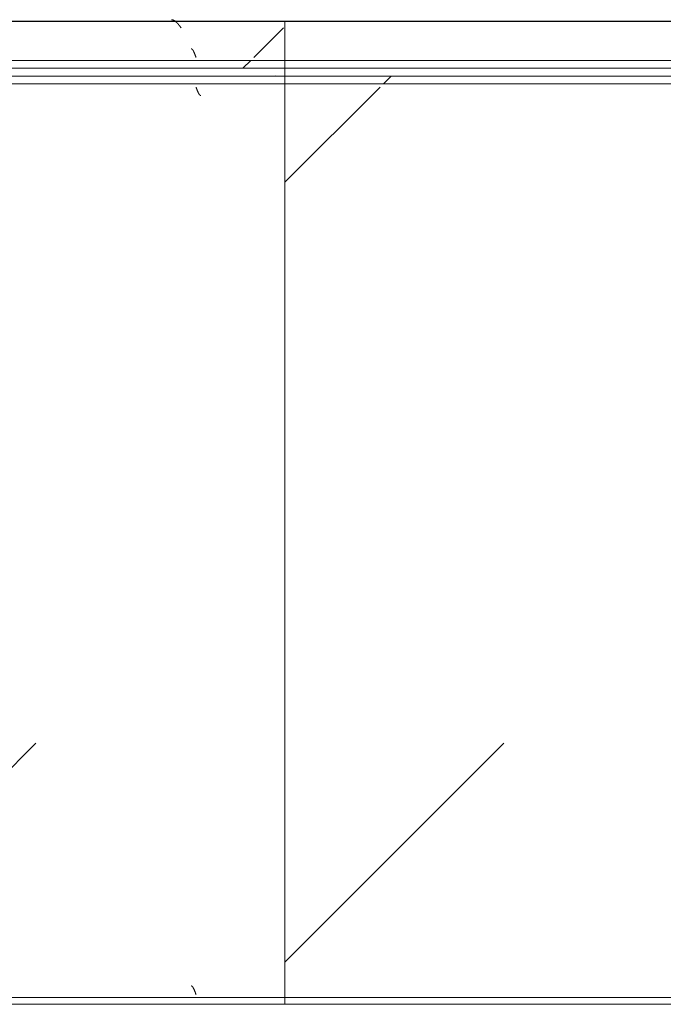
# Model space of a CAD drawing. Header units: millimetres. Extents: x -3267 to 40126, y 29201 to 102288.
# Tile 185 of 256: x 34116 to 34528, y 48669 to 49300. Entities that reach past the tile are written whole.
import ezdxf

# ---------------------------------------------------------------- set-up
doc = ezdxf.new("R2010")
doc.units = ezdxf.units.MM
doc.layers.add('M-EQPM-____-OTLN', color=7, linetype='Continuous', lineweight=9)
pattern_1 = [(225, (-29160, -48450), (1e-13, -1000), [50, -1364.214]), (225, (-29160, -47950), (1e-13, -1000), [50, -1364.214]), (225, (-29660, -47950), (1e-13, -1000), [50, -1364.214]), (225, (-29874.7, -48664.64), (1e-13, -1000), [403.55, -1010.664]), (225, (-29874.7, -48164.64), (1e-13, -1000), [403.55, -1010.664]), (225, (-29374.7, -48664.64), (1e-13, -1000), [403.55, -1010.664]), (225, (-29374.7, -48164.64), (1e-13, -1000), [453.55, -960.664])]
pattern_2 = [(225, (-29960, -48450), (1e-13, -1000), [50, -1364.214]), (225, (-29960, -47950), (1e-13, -1000), [50, -1364.214]), (225, (-30460, -47950), (1e-13, -1000), [50, -1364.214]), (225, (-30674.7, -48664.64), (1e-13, -1000), [403.55, -1010.664]), (225, (-30674.7, -48164.64), (1e-13, -1000), [403.55, -1010.664]), (225, (-30174.7, -48664.64), (1e-13, -1000), [403.55, -1010.664]), (225, (-30174.7, -48164.64), (1e-13, -1000), [453.55, -960.664])]
pattern_3 = [(225, (-30860, -48450), (1e-13, -1000), [50, -1364.214]), (225, (-30860, -47950), (1e-13, -1000), [50, -1364.214]), (225, (-31360, -47950), (1e-13, -1000), [50, -1364.214]), (225, (-31574.7, -48664.64), (1e-13, -1000), [403.55, -1010.664]), (225, (-31574.7, -48164.64), (1e-13, -1000), [403.55, -1010.664]), (225, (-31074.7, -48664.64), (1e-13, -1000), [403.55, -1010.664]), (225, (-31074.7, -48164.64), (1e-13, -1000), [453.55, -960.664])]
pattern_4 = [(225, (-31560, -48450), (1e-13, -1000), [50, -1364.214]), (225, (-31560, -47950), (1e-13, -1000), [50, -1364.214]), (225, (-32060, -47950), (1e-13, -1000), [50, -1364.214]), (225, (-32274.7, -48664.64), (1e-13, -1000), [403.55, -1010.664]), (225, (-32274.7, -48164.64), (1e-13, -1000), [403.55, -1010.664]), (225, (-31774.7, -48664.64), (1e-13, -1000), [403.55, -1010.664]), (225, (-31774.7, -48164.64), (1e-13, -1000), [453.55, -960.664])]

# ---------------------------------------------------------------- blocks, each defined once
blk = doc.blocks.new('FP_162-ВКК_02_К1_З_ЭОМ_кабель_')
at = {"layer": 'M-EQPM-____-OTLN', "color": 253, "true_color": 0xaaaaaa}
blk.add_line((1600, 630.11), (0, 630.11), dxfattribs=at)
blk = doc.blocks.new('ПР_Крышка пояса - Тип 1-V161-ВКК_02_К1_З_ЭОМ_кабель_')
at = {"layer": 'M-EQPM-____-OTLN', "true_color": 0xaaaaaa}
h = blk.add_hatch(dxfattribs=at)
h.set_pattern_fill('FP_77', color=253, style=0, pattern_type=2)
h.set_pattern_definition([(49.884, (-30960.03, -48548.16), (364.3687, -31.7445), [38.008, -418.089]), (355.02, (-30960.03, -48548.16), (-70.482, 380.541), [30.479, -335.27]), (100.494, (-30929.66, -48550.8), (293.8805, 348.7952), [32.251, -354.762]), (46.066, (-30960.03, -48447), (542.1585, -83.7385), [57.028, -627.304]), (96.663, (-30914.85, -48453.96), (474.8067, 492.817), [48.373, -532.101]), (351.22, (-30960, -48447), (474.808, 492.816), [45.716, -502.871]), (20.921, (-30909.22, -48472.28), (303.228, -203.6887), [38.08, -418.879]), (326.109, (-30909.22, -48472.28), (123.607, 366.8593), [30.441, -334.849]), (71.38, (-30883.96, -48489.25), (426.8337, 163.171), [32.26, -354.863]), (37.386, (-30960.03, -48548.16), (6.17705, 168.41407), [16.738, -313.973, 16.738, -659.14]), (37.386, (-30960.03, -48548.16), (6.17705, 168.41407), [-347.45, -323.103, 16.738, -319.299]), (7.469, (-30960.03, -48548.16), (133.6414, 199.535), [16.763, -177.28, 16.763, -435.072]), (7.469, (-30960.03, -48548.16), (133.6414, 199.535), [-210.805, -306.811, 16.763, -111.498]), (327.607, (-31073.31, -48548.16), (271.1815, -11.41097), [16.744, -110.105, 16.744, -904.182]), (327.607, (-31073.31, -48548.16), (271.1815, -11.41097), [-143.593, -379.026, 16.744, -508.412]), (317.618, (-31124.1, -48548.16), (296.2585, 50.6452), [16.733, -148.058, 16.733, -618.597]), (317.618, (-31124.1, -48548.16), (296.2585, 50.6452), [-181.523, -245.918, 16.733, -355.947])])
h.paths.add_polyline_path([(1465.41, 595), (1600, 595), (1600, 600), (0, 600), (84.49, 595), (1315.13, 595)])
h.paths.add_polyline_path([(35.28, 595), (0, 597.49), (0, 595)])
at = {"layer": 'M-EQPM-____-OTLN', "color": 253, "true_color": 0xaaaaaa}
for p, q in [((1600, 630.11), (1600, 629.98)), ((1600, 600), (1600, 595))]:
    blk.add_line(p, q, dxfattribs=at)
blk.add_blockref('FP_162-ВКК_02_К1_З_ЭОМ_кабель_', (0, 0), dxfattribs=at)
blk = doc.blocks.new('FP_164-ВКК_02_К1_З_ЭОМ_кабель_')
at = {"layer": 'M-EQPM-____-OTLN', "color": 253, "true_color": 0xaaaaaa}
blk.add_line((1700, 630.11), (0, 630.11), dxfattribs=at)
blk = doc.blocks.new('ПР_Крышка пояса - Тип 1-V163-ВКК_02_К1_З_ЭОМ_кабель_')
at = {"layer": 'M-EQPM-____-OTLN', "true_color": 0xaaaaaa}
h = blk.add_hatch(dxfattribs=at)
h.set_pattern_fill('FP_78', color=253, style=0, pattern_type=2)
h.set_pattern_definition([(49.884, (-32560.03, -48548.16), (364.3687, -31.7445), [38.008, -418.089]), (355.02, (-32560.03, -48548.16), (-70.482, 380.541), [30.479, -335.27]), (100.494, (-32529.66, -48550.8), (293.8805, 348.7952), [32.251, -354.762]), (46.066, (-32560.03, -48447), (542.1585, -83.7385), [57.028, -627.304]), (96.663, (-32514.85, -48453.96), (474.8067, 492.817), [48.373, -532.101]), (351.22, (-32560, -48447), (474.808, 492.816), [45.716, -502.871]), (20.921, (-32509.22, -48472.28), (303.228, -203.6887), [38.08, -418.879]), (326.109, (-32509.22, -48472.28), (123.607, 366.8593), [30.441, -334.849]), (71.38, (-32483.96, -48489.25), (426.8337, 163.171), [32.26, -354.863]), (37.386, (-32560.03, -48548.16), (6.17705, 168.41407), [16.738, -313.973, 16.738, -659.14]), (37.386, (-32560.03, -48548.16), (6.17705, 168.41407), [-347.45, -323.103, 16.738, -319.299]), (7.469, (-32560.03, -48548.16), (133.6414, 199.535), [16.763, -177.28, 16.763, -435.072]), (7.469, (-32560.03, -48548.16), (133.6414, 199.535), [-210.805, -306.811, 16.763, -111.498]), (327.607, (-32673.31, -48548.16), (271.1815, -11.41097), [16.744, -110.105, 16.744, -904.182]), (327.607, (-32673.31, -48548.16), (271.1815, -11.41097), [-143.593, -379.026, 16.744, -508.412]), (317.618, (-32724.1, -48548.16), (296.2585, 50.6452), [16.733, -148.058, 16.733, -618.597]), (317.618, (-32724.1, -48548.16), (296.2585, 50.6452), [-181.523, -245.918, 16.733, -355.947])])
h.paths.add_polyline_path([(1668.75, 595), (1700, 595), (1700, 600), (0, 600), (0, 595), (1518.47, 595)])
at = {"layer": 'M-EQPM-____-OTLN', "color": 253, "true_color": 0xaaaaaa}
for p, q in [((0, 629.98), (0, 630.11)), ((0, 595), (0, 600))]:
    blk.add_line(p, q, dxfattribs=at)
blk.add_blockref('FP_164-ВКК_02_К1_З_ЭОМ_кабель_', (0, 0), dxfattribs=at)
blk = doc.blocks.new('FP_666-ВКК_02_К1_З_ЭОМ_кабель_')
at = {"layer": 'M-EQPM-____-OTLN', "color": 7, "true_color": 0xffffff}
for p, q in [((2343.06, 587.86), (2343.01, 588)), ((2343.11, 587.73), (2343.06, 587.86)), ((2343.15, 587.59), (2343.11, 587.73)), ((2343.2, 587.46), (2343.15, 587.59)), ((2343.25, 587.33), (2343.2, 587.46)), ((2343.3, 587.19), (2343.25, 587.33)), ((2343.35, 587.06), (2343.3, 587.19)), ((2343.4, 586.92), (2343.35, 587.06)), ((2343.45, 586.79), (2343.4, 586.92)), ((2343.5, 586.66), (2343.45, 586.79)), ((2343.55, 586.53), (2343.5, 586.66)), ((2343.6, 586.4), (2343.55, 586.53)), ((2343.65, 586.27), (2343.6, 586.4)), ((2343.69, 586.14), (2343.65, 586.27)), ((2343.74, 586.02), (2343.69, 586.14)), ((2343.79, 585.89), (2343.74, 586.02)), ((2343.84, 585.77), (2343.79, 585.89)), ((2343.89, 585.64), (2343.84, 585.77)), ((2343.94, 585.52), (2343.89, 585.64)), ((2343.99, 585.4), (2343.94, 585.52)), ((2344.04, 585.28), (2343.99, 585.4)), ((2344.09, 585.17), (2344.04, 585.28)), ((2344.14, 585.05), (2344.09, 585.17)), ((2344.19, 584.94), (2344.14, 585.05)), ((2344.23, 584.82), (2344.19, 584.94)), ((2344.28, 584.72), (2344.23, 584.82)), ((2344.33, 584.61), (2344.28, 584.72)), ((2344.38, 584.5), (2344.33, 584.61)), ((2344.43, 584.4), (2344.38, 584.5)), ((2344.48, 584.3), (2344.43, 584.4)), ((2344.53, 584.2), (2344.48, 584.3)), ((2344.58, 584.1), (2344.53, 584.2)), ((2344.63, 584.01), (2344.58, 584.1)), ((2344.68, 583.91), (2344.63, 584.01)), ((2344.73, 583.82), (2344.68, 583.91)), ((2344.77, 583.74), (2344.73, 583.82)), ((2344.82, 583.65), (2344.77, 583.74)), ((2344.87, 583.57), (2344.82, 583.65)), ((2344.92, 583.49), (2344.87, 583.57)), ((2344.97, 583.42), (2344.92, 583.49)), ((2345.02, 583.34), (2344.97, 583.42)), ((2345.07, 583.27), (2345.02, 583.34)), ((2345.12, 583.2), (2345.07, 583.27)), ((2345.17, 583.14), (2345.12, 583.2)), ((2345.22, 583.07), (2345.17, 583.14)), ((2345.27, 583.02), (2345.22, 583.07)), ((2345.31, 582.96), (2345.27, 583.02)), ((2345.36, 582.91), (2345.31, 582.96)), ((2345.41, 582.86), (2345.36, 582.91)), ((2345.46, 582.81), (2345.41, 582.86)), ((2345.51, 582.76), (2345.46, 582.81)), ((2345.56, 582.72), (2345.51, 582.76)), ((2345.61, 582.69), (2345.56, 582.72)), ((2345.66, 582.65), (2345.61, 582.69)), ((2345.71, 582.62), (2345.66, 582.65)), ((2345.76, 582.59), (2345.71, 582.62)), ((2345.81, 582.57), (2345.76, 582.59)), ((2345.85, 582.55), (2345.81, 582.57)), ((2345.9, 582.53), (2345.85, 582.55)), ((2345.95, 582.51), (2345.9, 582.53)), ((2346, 582.5), (2345.95, 582.51)), ((2346.05, 582.49), (2346, 582.5)), ((2346.1, 582.49), (2346.05, 582.49))]:
    blk.add_line(p, q, dxfattribs=at)
blk = doc.blocks.new('FP_667-ВКК_02_К1_З_ЭОМ_кабель_')
at = {"layer": 'M-EQPM-____-OTLN', "color": 7, "true_color": 0xffffff}
for p, q in [((2339.94, 11.77), (2339.9, 11.77)), ((2339.98, 11.76), (2339.94, 11.77)), ((2340.03, 11.75), (2339.98, 11.76)), ((2340.08, 11.74), (2340.03, 11.75)), ((2340.13, 11.72), (2340.08, 11.74)), ((2340.18, 11.7), (2340.13, 11.72)), ((2340.23, 11.68), (2340.18, 11.7)), ((2340.27, 11.65), (2340.23, 11.68)), ((2340.32, 11.63), (2340.27, 11.65)), ((2340.37, 11.59), (2340.32, 11.63)), ((2340.42, 11.56), (2340.37, 11.59)), ((2340.47, 11.52), (2340.42, 11.56)), ((2340.52, 11.48), (2340.47, 11.52)), ((2340.57, 11.43), (2340.52, 11.48)), ((2340.62, 11.39), (2340.57, 11.43)), ((2340.67, 11.33), (2340.62, 11.39)), ((2340.71, 11.28), (2340.67, 11.33)), ((2340.76, 11.22), (2340.71, 11.28)), ((2340.81, 11.16), (2340.76, 11.22)), ((2340.86, 11.1), (2340.81, 11.16)), ((2340.91, 11.04), (2340.86, 11.1)), ((2340.96, 10.97), (2340.91, 11.04)), ((2341.01, 10.9), (2340.96, 10.97)), ((2341.06, 10.82), (2341.01, 10.9)), ((2341.1, 10.75), (2341.06, 10.82)), ((2341.15, 10.67), (2341.1, 10.75)), ((2341.2, 10.58), (2341.15, 10.67)), ((2341.25, 10.5), (2341.2, 10.58)), ((2341.3, 10.41), (2341.25, 10.5)), ((2341.35, 10.32), (2341.3, 10.41)), ((2341.4, 10.23), (2341.35, 10.32)), ((2341.45, 10.14), (2341.4, 10.23)), ((2341.49, 10.04), (2341.45, 10.14)), ((2341.54, 9.94), (2341.49, 10.04)), ((2341.59, 9.84), (2341.54, 9.94)), ((2341.64, 9.74), (2341.59, 9.84)), ((2341.69, 9.63), (2341.64, 9.74)), ((2341.74, 9.52), (2341.69, 9.63)), ((2341.79, 9.41), (2341.74, 9.52)), ((2341.84, 9.3), (2341.79, 9.41)), ((2341.88, 9.19), (2341.84, 9.3)), ((2341.93, 9.07), (2341.88, 9.19)), ((2341.98, 8.96), (2341.93, 9.07)), ((2342.03, 8.84), (2341.98, 8.96)), ((2342.08, 8.72), (2342.03, 8.84)), ((2342.13, 8.6), (2342.08, 8.72)), ((2342.18, 8.48), (2342.13, 8.6)), ((2342.23, 8.35), (2342.18, 8.48)), ((2342.27, 8.23), (2342.23, 8.35)), ((2342.32, 8.1), (2342.27, 8.23)), ((2342.37, 7.98), (2342.32, 8.1)), ((2342.42, 7.85), (2342.37, 7.98)), ((2342.47, 7.72), (2342.42, 7.85)), ((2342.52, 7.59), (2342.47, 7.72)), ((2342.57, 7.46), (2342.52, 7.59)), ((2342.62, 7.33), (2342.57, 7.46)), ((2342.66, 7.19), (2342.62, 7.33)), ((2342.71, 7.06), (2342.66, 7.19)), ((2342.76, 6.93), (2342.71, 7.06)), ((2342.81, 6.79), (2342.76, 6.93)), ((2342.86, 6.66), (2342.81, 6.79)), ((2342.91, 6.53), (2342.86, 6.66)), ((2342.96, 6.39), (2342.91, 6.53)), ((2343.01, 6.26), (2342.96, 6.39))]:
    blk.add_line(p, q, dxfattribs=at)
blk = doc.blocks.new('ПР_Низ пояс - Тип 1-V665-ВКК_02_К1_З_ЭОМ_кабель_')
at = {"layer": 'M-EQPM-____-OTLN', "true_color": 0xffffff}
h = blk.add_hatch(dxfattribs=at)
h.set_pattern_fill('FP_242', style=0, pattern_type=2)
h.set_pattern_definition(pattern_1)
h.paths.add_polyline_path([(2265.41, 590), (2400, 590), (2400, 595), (800, 595), (800, 590), (2115.13, 590)])
h = blk.add_hatch(dxfattribs=at)
h.set_pattern_fill('FP_242', style=0, pattern_type=2)
h.set_pattern_definition(pattern_1)
h.paths.add_polyline_path([(800, 6.26), (2400, 6.26), (2400, 588), (800, 588), (800, 259.23)])
at = {"layer": 'M-EQPM-____-OTLN', "color": 253, "true_color": 0xaaaaaa}
for p, q in [((800, 595), (2400, 595)), ((2400, 595), (2400, 590)), ((800, 590), (2400, 590)), ((2400, 590), (2400, 588)), ((2400, 588), (2400, 6.26)), ((800, 4.26), (2400, 4.26)), ((800, 0), (2400, 0)), ((2400, 6.26), (2400, 4.26)), ((2400, 4.26), (2400, 0))]:
    blk.add_line(p, q, dxfattribs=at)
for name in ['FP_666-ВКК_02_К1_З_ЭОМ_кабель_', 'FP_667-ВКК_02_К1_З_ЭОМ_кабель_']:
    blk.add_blockref(name, (0, 0), dxfattribs=at)
blk = doc.blocks.new('FP_669-ВКК_02_К1_З_ЭОМ_кабель_')
at = {"layer": 'M-EQPM-____-OTLN', "color": 7, "true_color": 0xffffff}
for p, q in [((1539.93, 612.51), (1539.89, 612.51)), ((1539.98, 612.5), (1539.93, 612.51)), ((1540.03, 612.49), (1539.98, 612.5)), ((1540.08, 612.48), (1540.03, 612.49)), ((1540.13, 612.46), (1540.08, 612.48)), ((1540.18, 612.44), (1540.13, 612.46)), ((1540.23, 612.41), (1540.18, 612.44)), ((1540.28, 612.39), (1540.23, 612.41)), ((1540.33, 612.36), (1540.28, 612.39)), ((1540.38, 612.32), (1540.33, 612.36)), ((1540.43, 612.28), (1540.38, 612.32)), ((1540.48, 612.24), (1540.43, 612.28)), ((1540.52, 612.2), (1540.48, 612.24)), ((1540.57, 612.15), (1540.52, 612.2)), ((1540.62, 612.1), (1540.57, 612.15)), ((1540.67, 612.05), (1540.62, 612.1)), ((1540.72, 611.99), (1540.67, 612.05)), ((1540.77, 611.94), (1540.72, 611.99)), ((1540.82, 611.87), (1540.77, 611.94)), ((1540.87, 611.81), (1540.82, 611.87)), ((1540.92, 611.74), (1540.87, 611.81)), ((1540.97, 611.67), (1540.92, 611.74)), ((1541.02, 611.6), (1540.97, 611.67)), ((1541.07, 611.52), (1541.02, 611.6)), ((1541.12, 611.44), (1541.07, 611.52)), ((1541.16, 611.36), (1541.12, 611.44)), ((1541.21, 611.27), (1541.16, 611.36)), ((1541.26, 611.19), (1541.21, 611.27)), ((1541.31, 611.1), (1541.26, 611.19)), ((1541.36, 611.01), (1541.31, 611.1)), ((1541.41, 610.91), (1541.36, 611.01)), ((1541.46, 610.81), (1541.41, 610.91)), ((1541.51, 610.71), (1541.46, 610.81)), ((1541.56, 610.61), (1541.51, 610.71)), ((1541.61, 610.51), (1541.56, 610.61)), ((1541.66, 610.4), (1541.61, 610.51)), ((1541.71, 610.3), (1541.66, 610.4)), ((1541.76, 610.19), (1541.71, 610.3)), ((1541.81, 610.07), (1541.76, 610.19)), ((1541.85, 609.96), (1541.81, 610.07)), ((1541.9, 609.84), (1541.85, 609.96)), ((1541.95, 609.73), (1541.9, 609.84)), ((1542, 609.61), (1541.95, 609.73)), ((1542.05, 609.49), (1542, 609.61)), ((1542.1, 609.37), (1542.05, 609.49)), ((1542.15, 609.24), (1542.1, 609.37)), ((1542.2, 609.12), (1542.15, 609.24)), ((1542.25, 608.99), (1542.2, 609.12)), ((1542.3, 608.86), (1542.25, 608.99)), ((1542.35, 608.74), (1542.3, 608.86)), ((1542.4, 608.61), (1542.35, 608.74)), ((1542.45, 608.48), (1542.4, 608.61)), ((1542.5, 608.34), (1542.45, 608.48)), ((1542.54, 608.21), (1542.5, 608.34)), ((1542.59, 608.08), (1542.54, 608.21)), ((1542.64, 607.95), (1542.59, 608.08)), ((1542.69, 607.81), (1542.64, 607.95)), ((1542.74, 607.68), (1542.69, 607.81)), ((1542.79, 607.54), (1542.74, 607.68)), ((1542.84, 607.41), (1542.79, 607.54)), ((1542.89, 607.27), (1542.84, 607.41)), ((1542.94, 607.14), (1542.89, 607.27)), ((1542.99, 607), (1542.94, 607.14))]:
    blk.add_line(p, q, dxfattribs=at)
blk = doc.blocks.new('FP_670-ВКК_02_К1_З_ЭОМ_кабель_')
at = {"layer": 'M-EQPM-____-OTLN', "color": 7, "true_color": 0xffffff}
for p, q in [((1527.4, 631.16), (1527.3, 631.16)), ((1527.5, 631.15), (1527.4, 631.16)), ((1527.59, 631.14), (1527.5, 631.15)), ((1527.69, 631.12), (1527.59, 631.14)), ((1527.79, 631.1), (1527.69, 631.12)), ((1527.89, 631.08), (1527.79, 631.1)), ((1527.98, 631.06), (1527.89, 631.08)), ((1528.08, 631.03), (1527.98, 631.06)), ((1528.18, 631), (1528.08, 631.03)), ((1528.27, 630.96), (1528.18, 631)), ((1528.37, 630.93), (1528.27, 630.96)), ((1528.47, 630.89), (1528.37, 630.93)), ((1528.57, 630.85), (1528.47, 630.89)), ((1528.66, 630.8), (1528.57, 630.85)), ((1528.76, 630.75), (1528.66, 630.8)), ((1528.86, 630.7), (1528.76, 630.75)), ((1528.96, 630.65), (1528.86, 630.7)), ((1529.05, 630.59), (1528.96, 630.65)), ((1529.15, 630.54), (1529.05, 630.59)), ((1529.25, 630.47), (1529.15, 630.54)), ((1529.35, 630.41), (1529.25, 630.47)), ((1529.44, 630.34), (1529.35, 630.41)), ((1529.54, 630.27), (1529.44, 630.34)), ((1529.64, 630.2), (1529.54, 630.27)), ((1529.74, 630.13), (1529.64, 630.2)), ((1529.83, 630.05), (1529.74, 630.13)), ((1529.93, 629.97), (1529.83, 630.05)), ((1530.03, 629.89), (1529.93, 629.97)), ((1530.12, 629.81), (1530.03, 629.89)), ((1530.22, 629.72), (1530.12, 629.81)), ((1530.32, 629.63), (1530.22, 629.72)), ((1530.42, 629.54), (1530.32, 629.63)), ((1530.51, 629.45), (1530.42, 629.54)), ((1530.61, 629.35), (1530.51, 629.45)), ((1530.71, 629.26), (1530.61, 629.35)), ((1530.81, 629.16), (1530.71, 629.26)), ((1530.9, 629.06), (1530.81, 629.16)), ((1531, 628.95), (1530.9, 629.06)), ((1531.1, 628.85), (1531, 628.95)), ((1531.2, 628.75), (1531.1, 628.85)), ((1531.29, 628.64), (1531.2, 628.75)), ((1531.39, 628.53), (1531.29, 628.64)), ((1531.49, 628.42), (1531.39, 628.53)), ((1531.59, 628.31), (1531.49, 628.42)), ((1531.68, 628.19), (1531.59, 628.31)), ((1531.78, 628.08), (1531.68, 628.19)), ((1531.88, 627.96), (1531.78, 628.08)), ((1531.97, 627.85), (1531.88, 627.96)), ((1532.07, 627.73), (1531.97, 627.85)), ((1532.17, 627.61), (1532.07, 627.73)), ((1532.27, 627.49), (1532.17, 627.61)), ((1532.36, 627.37), (1532.27, 627.49)), ((1532.46, 627.25), (1532.36, 627.37)), ((1532.56, 627.13), (1532.46, 627.25)), ((1532.66, 627), (1532.56, 627.13)), ((1532.75, 626.88), (1532.66, 627)), ((1532.85, 626.75), (1532.75, 626.88)), ((1532.95, 626.63), (1532.85, 626.75)), ((1533.05, 626.5), (1532.95, 626.63)), ((1533.14, 626.38), (1533.05, 626.5)), ((1533.24, 626.25), (1533.14, 626.38)), ((1533.34, 626.13), (1533.24, 626.25)), ((1533.43, 626), (1533.34, 626.13))]:
    blk.add_line(p, q, dxfattribs=at)
blk = doc.blocks.new('ПР_Перед пояса - Тип 1-V668-ВКК_02_К1_З_ЭОМ_кабель_')
at = {"layer": 'M-EQPM-____-OTLN', "true_color": 0xffffff}
h = blk.add_hatch(dxfattribs=at)
h.set_pattern_fill('FP_243', style=0, pattern_type=2)
h.set_pattern_definition(pattern_2)
h.paths.add_polyline_path([(1465.41, 607), (1600, 607), (1600, 626), (0, 626), (0, 607), (1315.13, 607)])
h = blk.add_hatch(dxfattribs=at)
h.set_pattern_fill('FP_243', style=0, pattern_type=2)
h.set_pattern_definition(pattern_2)
h.paths.add_polyline_path([(1465.41, 600), (1600, 600), (1600, 605), (0, 605), (0, 600), (1315.13, 600)])
at = {"layer": 'M-EQPM-____-OTLN', "color": 253, "true_color": 0xaaaaaa}
for p, q in [((0, 630), (1600, 630)), ((1600, 630), (1600, 626)), ((1600, 626), (1600, 607)), ((1600, 607), (1600, 605)), ((0, 605), (1600, 605)), ((0, 600), (1600, 600)), ((1600, 605), (1600, 600))]:
    blk.add_line(p, q, dxfattribs=at)
for name in ['FP_670-ВКК_02_К1_З_ЭОМ_кабель_', 'FP_669-ВКК_02_К1_З_ЭОМ_кабель_']:
    blk.add_blockref(name, (0, 0), dxfattribs=at)
blk = doc.blocks.new('ПР_Низ пояс - Тип 1-V671-ВКК_02_К1_З_ЭОМ_кабель_')
at = {"layer": 'M-EQPM-____-OTLN', "true_color": 0xffffff}
h = blk.add_hatch(dxfattribs=at)
h.set_pattern_fill('FP_244', style=0, pattern_type=2)
h.set_pattern_definition(pattern_3)
h.paths.add_polyline_path([(2368.75, 590), (2400, 590), (2400, 595), (700, 595), (700, 590), (2218.47, 590)])
h = blk.add_hatch(dxfattribs=at)
h.set_pattern_fill('FP_244', style=0, pattern_type=2)
h.set_pattern_definition(pattern_3)
h.paths.add_polyline_path([(1767.64, 6.26), (2400, 6.26), (2400, 588), (700, 588), (700, 6.26), (1467.08, 6.26)])
at = {"layer": 'M-EQPM-____-OTLN', "color": 253, "true_color": 0xaaaaaa}
for p, q in [((700, 590), (700, 595)), ((700, 595), (2400, 595)), ((700, 588), (700, 590)), ((700, 590), (2400, 590)), ((700, 6.26), (700, 588)), ((700, 4.26), (700, 6.26)), ((700, 0), (700, 4.26)), ((700, 4.26), (2400, 4.26)), ((700, 0), (2400, 0))]:
    blk.add_line(p, q, dxfattribs=at)
blk = doc.blocks.new('ПР_Перед пояса - Тип 1-V674-ВКК_02_К1_З_ЭОМ_кабель_')
at = {"layer": 'M-EQPM-____-OTLN', "true_color": 0xffffff}
h = blk.add_hatch(dxfattribs=at)
h.set_pattern_fill('FP_245', style=0, pattern_type=2)
h.set_pattern_definition(pattern_4)
h.paths.add_polyline_path([(1668.75, 607), (1700, 607), (1700, 626), (0, 626), (0, 607), (1518.47, 607)])
h = blk.add_hatch(dxfattribs=at)
h.set_pattern_fill('FP_245', style=0, pattern_type=2)
h.set_pattern_definition(pattern_4)
h.paths.add_polyline_path([(1668.75, 600), (1700, 600), (1700, 605), (0, 605), (0, 600), (1518.47, 600)])
at = {"layer": 'M-EQPM-____-OTLN', "color": 253, "true_color": 0xaaaaaa}
for p, q in [((0, 626), (0, 630)), ((0, 630), (1700, 630)), ((0, 607), (0, 626)), ((0, 605), (0, 607)), ((0, 600), (0, 605)), ((0, 605), (1700, 605)), ((0, 600), (1700, 600))]:
    blk.add_line(p, q, dxfattribs=at)
blk = doc.blocks.new('Наметкина 10_РД_АРФ_К1_R21_rvt-1-ВКК_02_К1_З_ЭОМ_кабель_')
at = {"layer": 'M-EQPM-____-OTLN', "color": 253, "lineweight": 9, "true_color": 0xaaaaaa}
for name, p in [('ПР_Крышка пояса - Тип 1-V161-ВКК_02_К1_З_ЭОМ_кабель_', (30960.02, 48950)), ('ПР_Перед пояса - Тип 1-V668-ВКК_02_К1_З_ЭОМ_кабель_', (30960.02, 48950)), ('ПР_Крышка пояса - Тип 1-V163-ВКК_02_К1_З_ЭОМ_кабель_', (32560.02, 48950)), ('ПР_Перед пояса - Тип 1-V674-ВКК_02_К1_З_ЭОМ_кабель_', (32560.02, 48950)), ('ПР_Низ пояс - Тип 1-V665-ВКК_02_К1_З_ЭОМ_кабель_', (30160.02, 48950)), ('ПР_Низ пояс - Тип 1-V671-ВКК_02_К1_З_ЭОМ_кабель_', (31860.02, 48950))]:
    blk.add_blockref(name, p, dxfattribs=at)

msp = doc.modelspace()

# ---------------------------------------------------------------- block references
at = {"lineweight": 5}
msp.add_blockref('Наметкина 10_РД_АРФ_К1_R21_rvt-1-ВКК_02_К1_З_ЭОМ_кабель_', (1725.58, -281.28), dxfattribs=at)

doc.saveas('drawing.dxf')
